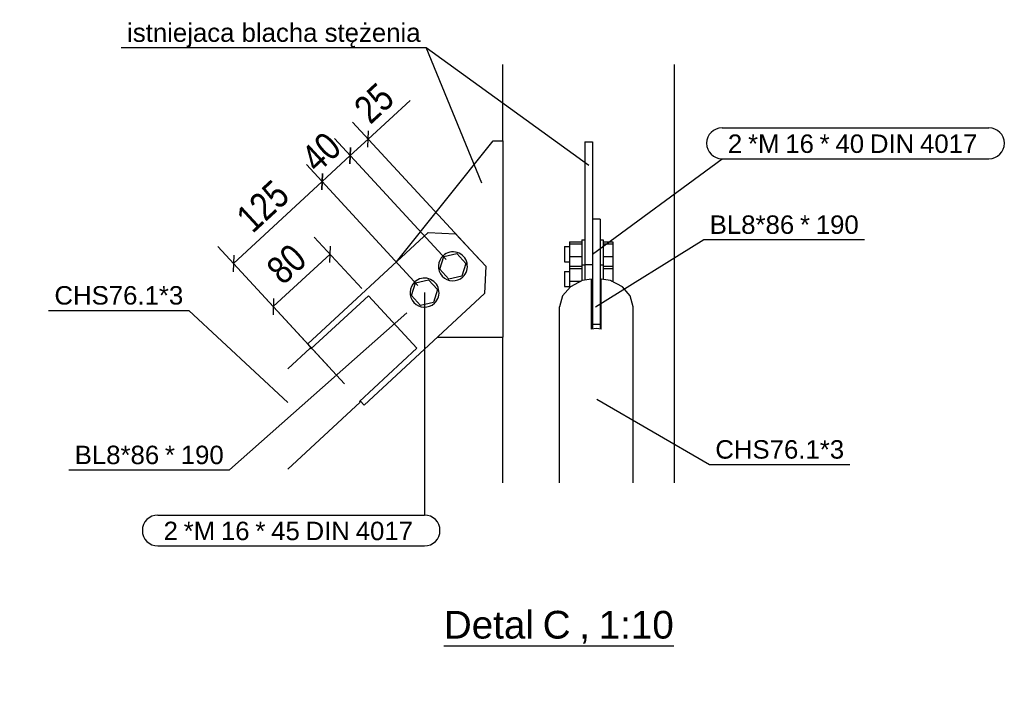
# Model space of a CAD drawing. Header units: millimetres. Extents: x 0 to 142951, y 0 to 27942.
# Tile 1 of 70: x 0 to 1020, y 0 to 693. Entities that reach past the tile are written whole.
import ezdxf

# ---------------------------------------------------------------- set-up
doc = ezdxf.new("R2010")
doc.units = ezdxf.units.MM
doc.styles.add('Arial', font='ARIAL.TTF', dxfattribs={"height": 0.2})
doc.styles.add('Arial Narrow', font='ARIALN.TTF', dxfattribs={"height": 0.2})

# ---------------------------------------------------------------- blocks, each defined once
blk = doc.blocks.new('Unknown-19 - 90987')
at = {"color": 5}
blk.add_line((439.5, 45), (677.8, 45), dxfattribs=at)
at = {"color": 5, "style": 'Arial'}
for s, height, p in [('Detal', 28.65, (439.5, 52.5)), ('C', 28.7, (541.9, 52.5)), ('1:10', 28.65, (599.9, 52.5)), (',', 28.7, (579.8, 52.5))]:
    blk.add_text(s, height=height, dxfattribs=at).set_placement(p)
blk = doc.blocks.new('Part-90997 - 90987')
at = {"color": 7}
for p, q in [((298.5, 357.5), (423.4, 472.8)), ((423.4, 472.8), (451.7, 471.7)), ((451.7, 471.7), (482.9, 437.9)), ((482.9, 437.9), (481.7, 409.7)), ((481.7, 409.7), (356.9, 294.3)), ((302.5, 353.1), (298.5, 357.5)), ((356.9, 294.3), (352.8, 298.7))]:
    blk.add_line(p, q, dxfattribs=at)
blk = doc.blocks.new('Part-90989 - 90987')
at = {"color": 7}
for p, q in [((500.7, 567.7), (500.7, 646.9)), ((678.5, 213.8), (678.5, 646.9)), ((500.7, 213.8), (500.7, 364.7))]:
    blk.add_line(p, q, dxfattribs=at)
blk = doc.blocks.new('Part-90992 - 90987')
at = {"color": 7}
for p, q in [((583, 423.1), (570.7, 416.8)), ((592.6, 424.6), (583, 423.1)), ((592.6, 372.8), (592.6, 424.6)), ((612.1, 423.1), (602.6, 424.6)), ((602.6, 372.8), (602.6, 424.6)), ((624.5, 416.8), (612.1, 423.1)), ((570.7, 416.8), (562.4, 407.3)), ((632.7, 407.3), (624.5, 416.8)), ((562.4, 407.3), (559.5, 396.1)), ((635.6, 396.1), (632.7, 407.3)), ((559.5, 213.8), (559.5, 396.1)), ((635.6, 213.8), (635.6, 396.1)), ((597.6, 373.6), (592.6, 372.8)), ((602.6, 372.8), (597.6, 373.6))]:
    blk.add_line(p, q, dxfattribs=at)
blk = doc.blocks.new('Part-90993 - 90987')
at = {"color": 7}
for p, q in [((585.6, 566.7), (585.6, 423.5)), ((585.6, 566.7), (593.6, 566.7)), ((593.6, 566.7), (593.6, 458.7)), ((585.6, 439.7), (593.6, 439.7)), ((592.6, 378.7), (593.6, 378.7))]:
    blk.add_line(p, q, dxfattribs=at)
blk = doc.blocks.new('Part-90994 - 90987')
at = {"color": 7}
for p, q in [((601.6, 486.7), (593.6, 486.7)), ((601.6, 486.7), (601.6, 373)), ((593.6, 458.7), (593.6, 373)), ((593.6, 378), (601.6, 378))]:
    blk.add_line(p, q, dxfattribs=at)
blk = doc.blocks.new('Bolt-90995 - 90987')
at = {"color": 7}
for p, q in [((569.6, 463.4), (569.6, 415.5)), ((569.6, 463.4), (582.6, 463.4)), ((569.6, 461.1), (582.6, 461.1)), ((582.6, 465.2), (582.6, 422.9)), ((582.6, 465.2), (585.6, 465.2)), ((601.6, 465.2), (604.6, 465.2)), ((604.6, 465.2), (604.6, 424.3)), ((604.6, 463.4), (614.6, 463.4)), ((604.6, 461.1), (614.6, 461.1)), ((614.6, 463.4), (614.6, 421.9)), ((564.6, 458.3), (564.6, 442.5)), ((564.6, 458.3), (569.6, 458.3)), ((564.6, 442.5), (569.6, 442.5)), ((569.6, 448.1), (582.6, 448.1)), ((582.6, 439.6), (585.6, 439.6)), ((601.6, 439.6), (604.6, 439.6)), ((604.6, 448.1), (614.6, 448.1)), ((564.6, 432.7), (564.6, 417)), ((564.6, 432.7), (569.6, 432.7)), ((569.6, 437.9), (582.6, 437.9)), ((569.6, 435.5), (582.6, 435.5)), ((604.6, 437.9), (614.6, 437.9)), ((604.6, 435.5), (614.6, 435.5)), ((569.6, 422.5), (581.8, 422.5)), ((613.3, 422.5), (614.6, 422.5)), ((564.6, 417), (569.6, 417)), ((601.6, 410.1), (602.6, 410.1))]:
    blk.add_line(p, q, dxfattribs=at)
blk = doc.blocks.new('Part-90996 - 90987')
at = {"color": 7}
for p, q in [((301.8, 352.4), (361.3, 407.4)), ((361.3, 407.4), (411.6, 353)), ((277.8, 331.6), (301.1, 353.2)), ((301.8, 352.4), (301.1, 353.2)), ((352.1, 298), (411.6, 353)), ((277.8, 228), (352.8, 297.3)), ((352.8, 297.3), (352.1, 298))]:
    blk.add_line(p, q, dxfattribs=at)
blk = doc.blocks.new('Bolt-90998 - 90987')
at = {"color": 7}
for p, q in [((439.5, 448), (453, 451.1)), ((453, 451.1), (462.4, 440.9)), ((435.4, 434.8), (439.5, 448)), ((462.4, 440.9), (458.3, 427.7)), ((444.8, 424.6), (435.4, 434.8)), ((406, 407.7), (410.1, 420.9)), ((410.1, 420.9), (423.6, 424)), ((423.6, 424), (433, 413.8)), ((458.3, 427.7), (444.8, 424.6)), ((433, 413.8), (428.9, 400.5)), ((415.4, 397.5), (406, 407.7)), ((428.9, 400.5), (415.4, 397.5))]:
    blk.add_line(p, q, dxfattribs=at)
for centre, start, end in [((448.9, 437.9), 312.7306, 132.7306), ((448.9, 437.9), 132.7306, 312.7306), ((419.5, 410.7), 132.7306, 312.7306), ((419.5, 410.7), 312.7306, 132.7306)]:
    blk.add_arc(centre, 15, start, end, dxfattribs=at)
blk = doc.blocks.new('Part-90999 - 90987')
at = {"color": 7}
for p, q in [((390.5, 442.5), (490.7, 567.7)), ((490.7, 567.7), (500.7, 567.7)), ((500.7, 567.7), (500.7, 364.7)), ((433, 364.7), (500.7, 364.7))]:
    blk.add_line(p, q, dxfattribs=at)
blk = doc.blocks.new('Line-91183 - 90987')
at = {"color": 96}
blk.add_line((421.3, 664.3), (589.6, 542.7), dxfattribs=at)
blk = doc.blocks.new('StraightDimension-91087 - 90987')
at = {"color": 174}
for p, q in [((361.1, 569.7), (404.5, 609.7)), ((361.1, 569.7), (404.5, 609.7)), ((476.1, 445.3), (344.8, 587.3)), ((360.8, 561.2), (361.5, 578.2)), ((441.9, 445), (326.3, 570.2)), ((342.5, 552.5), (361.1, 569.7)), ((342.9, 561), (342.2, 544.1))]:
    blk.add_line(p, q, dxfattribs=at)
at = {"color": 30, "style": 'Arial Narrow'}
blk.add_text('25', height=28.63, rotation=42.7312, dxfattribs=at).set_placement((363.3, 584))
blk = doc.blocks.new('StraightDimension-91167 - 90987')
at = {"color": 174}
for p, q in [((354.5, 414.8), (305.3, 468.1)), ((262.8, 396.2), (321.6, 450.4)), ((321.2, 442), (321.9, 458.9)), ((320.9, 333.3), (246.5, 413.8)), ((263.1, 404.6), (262.5, 387.7))]:
    blk.add_line(p, q, dxfattribs=at)
at = {"color": 30, "style": 'Arial Narrow'}
blk.add_text('80', height=28.63, rotation=42.7312, dxfattribs=at).set_placement((272.7, 417.5))
blk = doc.blocks.new('StraightDimension-91088 - 90987')
at = {"color": 174}
for p, q in [((441.9, 445), (326.3, 570.2)), ((313.4, 525.6), (342.5, 552.5)), ((342.2, 544.1), (342.9, 561)), ((412.7, 418.1), (297.1, 543.2)), ((313.7, 534.1), (313.1, 517.1))]:
    blk.add_line(p, q, dxfattribs=at)
at = {"color": 30, "style": 'Arial Narrow'}
blk.add_text('40', height=28.63, rotation=42.7312, dxfattribs=at).set_placement((308.5, 533.3))
blk = doc.blocks.new('StraightDimension-91089 - 90987')
at = {"color": 174}
for p, q in [((412.7, 418.1), (297.1, 543.2)), ((313.1, 517.1), (313.7, 534.1)), ((221.6, 440.8), (313.4, 525.6)), ((336.5, 316.4), (205.3, 458.4)), ((221.9, 449.3), (221.2, 432.3))]:
    blk.add_line(p, q, dxfattribs=at)
at = {"color": 30, "style": 'Arial Narrow'}
blk.add_text('125', height=28.63, rotation=42.7312, dxfattribs=at).set_placement((241.3, 471.2))
blk = doc.blocks.new('Mark-91001 - 90987')
at = {"color": 136}
for p, q in [((598.1, 300.3), (714.8, 232.8)), ((714.8, 232.8), (860.3, 232.8))]:
    blk.add_line(p, q, dxfattribs=at)
at = {"color": 30, "style": 'Arial'}
blk.add_text('CHS76.1*3', height=19.1, dxfattribs=at).set_placement((720.8, 238.8))
blk = doc.blocks.new('Text-91178 - 90987')
at = {"color": 96}
for p in [(105.3, 664.3), (478.8, 524)]:
    blk.add_line(p, (421.3, 664.3), dxfattribs=at)
at = {"color": 96, "style": 'Arial'}
blk.add_text('istniejaca blacha stężenia', height=19.102, dxfattribs=at).set_placement((111.3, 670.3))
blk = doc.blocks.new('Mark-91003 - 90987')
at = {"color": 136}
for p, q in [((596.7, 396), (709, 465.5)), ((709, 465.5), (875.4, 465.5))]:
    blk.add_line(p, q, dxfattribs=at)
at = {"color": 30, "style": 'Arial'}
for s, p in [('BL8*86', (715, 471.5)), ('*', (808.5, 471.5)), ('190', (824.9, 471.5))]:
    blk.add_text(s, height=19.1, dxfattribs=at).set_placement(p)
blk = doc.blocks.new('Mark-91004 - 90987')
at = {"color": 136}
for p in [(30, 392.3), (277.8, 296.9)]:
    blk.add_line(p, (175.4, 392.3), dxfattribs=at)
at = {"color": 30, "style": 'Arial'}
blk.add_text('CHS76.1*3', height=19.1, dxfattribs=at).set_placement((36, 398.3))
blk = doc.blocks.new('Mark-91005 - 90987')
at = {"color": 136}
for p in [(401.3, 389.7), (51, 227.1)]:
    blk.add_line(p, (217.4, 227.1), dxfattribs=at)
at = {"color": 30, "style": 'Arial'}
for s, p in [('BL8*86', (57, 233.1)), ('*', (150.5, 233.1)), ('190', (166.9, 233.1))]:
    blk.add_text(s, height=19.1, dxfattribs=at).set_placement(p)
blk = doc.blocks.new('Mark-91007 - 90987')
at = {"color": 7}
for p, q in [((727.8, 581.3), (1004.3, 581.3)), ((593.6, 450.4), (727.8, 549.3)), ((727.8, 549.3), (1004.3, 549.3))]:
    blk.add_line(p, q, dxfattribs=at)
for centre, start, end in [((727.8, 565.3), 90, 270), ((1004.3, 565.3), 270, 90)]:
    blk.add_arc(centre, 16, start, end, dxfattribs=at)
at = {"color": 30, "style": 'Arial'}
for s, p in [('2', (733.8, 555.3)), ('*M', (754.7, 555.3)), ('16', (793.3, 555.3)), ('*', (828.9, 555.3)), ('40', (845.3, 555.3)), ('DIN', (881, 555.3)), ('4017', (932.9, 555.3))]:
    blk.add_text(s, height=19.1, dxfattribs=at).set_placement(p)
blk = doc.blocks.new('Mark-91008 - 90987')
at = {"color": 7}
for p, q in [((419.5, 410.7), (419.5, 180.4)), ((143.1, 180.4), (419.5, 180.4)), ((143.1, 148.4), (419.5, 148.4))]:
    blk.add_line(p, q, dxfattribs=at)
for centre, start, end in [((143.1, 164.4), 90, 270), ((419.5, 164.4), 270, 90)]:
    blk.add_arc(centre, 16, start, end, dxfattribs=at)
at = {"color": 30, "style": 'Arial'}
for s, p in [('2', (149.1, 154.4)), ('*M', (169.9, 154.4)), ('16', (208.5, 154.4)), ('*', (244.2, 154.4)), ('45', (260.6, 154.4)), ('DIN', (296.2, 154.4)), ('4017', (348.2, 154.4))]:
    blk.add_text(s, height=19.1, dxfattribs=at).set_placement(p)

msp = doc.modelspace()

# ---------------------------------------------------------------- block references
for name in ['Text-91178 - 90987', 'Line-91183 - 90987', 'Part-90989 - 90987', 'StraightDimension-91087 - 90987', 'StraightDimension-91088 - 90987', 'Mark-91007 - 90987', 'Part-90999 - 90987', 'Part-90993 - 90987', 'StraightDimension-91089 - 90987', 'Mark-91003 - 90987', 'Part-90994 - 90987', 'StraightDimension-91167 - 90987', 'Part-90997 - 90987', 'Bolt-90995 - 90987', 'Bolt-90998 - 90987', 'Mark-91004 - 90987', 'Part-90992 - 90987', 'Mark-91008 - 90987', 'Part-90996 - 90987', 'Mark-91005 - 90987', 'Mark-91001 - 90987', 'Unknown-19 - 90987']:
    msp.add_blockref(name, (0, 0))

doc.saveas('drawing.dxf')
